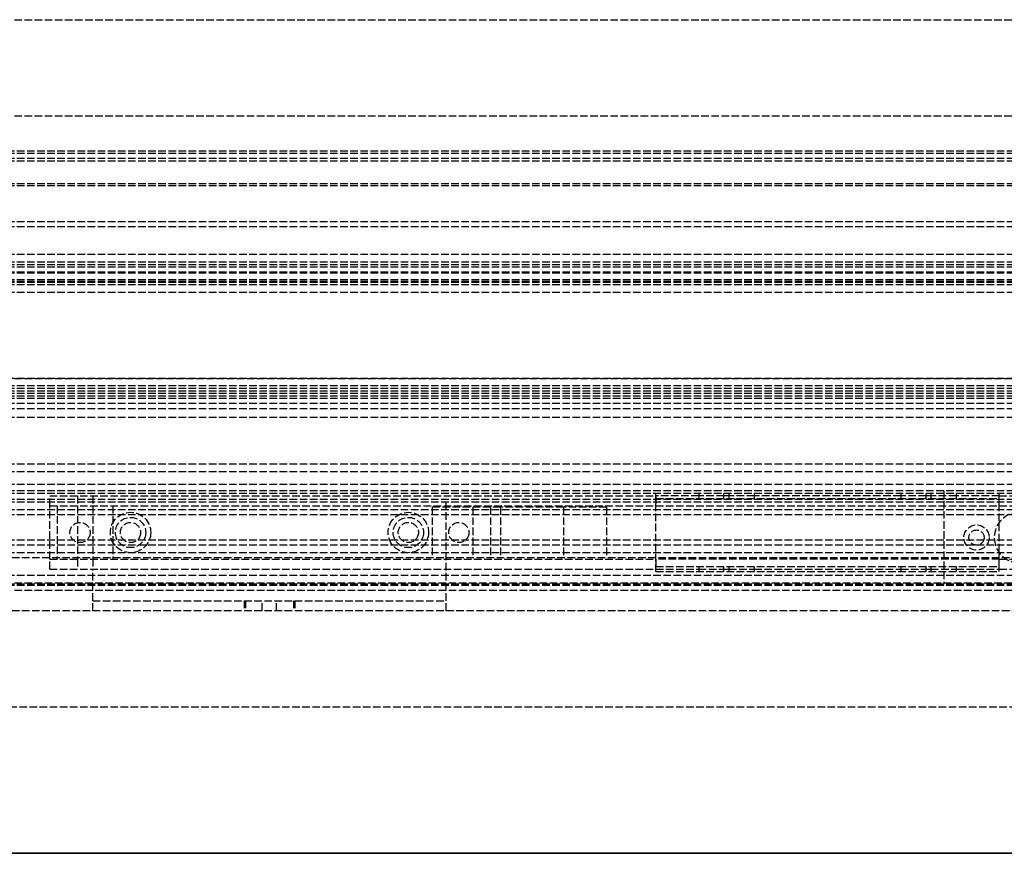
# Model space of a CAD drawing. Header units: millimetres. Extents: x 0 to 3534, y 0 to 599.
# Tile 17 of 19: x 3144 to 3339, y 0 to 165. Entities that reach past the tile are written whole.
import ezdxf

# ---------------------------------------------------------------- set-up
doc = ezdxf.new("R2010")
doc.units = ezdxf.units.MM
doc.header["$LTSCALE"] = 10
doc.linetypes.add('ALLCAD_Strich', pattern=[0.2, 0.15, -0.05])
doc.layers.add('BESCH_KONT_sich_schn_ansi_2d', color=40, linetype='Continuous')
doc.layers.add('BESCH_KONT_sich_schn_grun_2d', color=10, linetype='Continuous')

msp = doc.modelspace()

# ---------------------------------------------------------------- linework, layer by layer
at = {"layer": 'BESCH_KONT_sich_schn_ansi_2d', "linetype": 'ALLCAD_Strich'}
for p, q in [((0, 0, 2121), (3534, 0, 2121)), ((0, 0, 2202), (3534, 0, 2202)), ((0, 0, 2102), (3534, 0, 2102)), ((19, 0, 2087), (3515, 0, 2087)), ((19, 0, 79), (3515, 0, 79)), ((19, 0, 73), (3515, 0, 73)), ((3515, 0, 62), (19, 0, 62)), ((3515, 0, 54.5), (19, 0, 54.5)), ((3515, 0, 53.5), (19, 0, 53.5)), ((3515, 0, 50), (19, 0, 50)), ((3515, 0, 54), (19, 0, 54)), ((3515, 0, 45), (19, 0, 45)), ((3515, 0, 48), (19, 0, 48)), ((3515, 0, 58.5), (19, 0, 58.5)), ((3515, 0, 39.5), (19, 0, 39.5)), ((3412.5, 0, 41.5), (19, 0, 41.5)), ((3515, 0, 59), (19, 0, 59)), ((3515, 0, 60), (19, 0, 60)), ((3515, 0, 53.59), (19, 0, 53.59)), ((3515, 0, 46), (19, 0, 46)), ((3515, 0, 2044), (19, 0, 2044)), ((3515, 0, 2043), (19, 0, 2043)), ((3515, 0, 2046.5), (19, 0, 2046.5)), ((3515, 0, 2079), (19, 0, 2079)), ((3515, 0, 2100), (19, 0, 2100)), ((3515, 0, 2101.5), (19, 0, 2101.5)), ((3515, 0, 2121.55), (19, 0, 2121.55)), ((3515, 0, 2122.5), (19, 0, 2122.5)), ((3515, 0, 2122), (19, 0, 2122)), ((3515, 0, 2040), (19, 0, 2040)), ((3515, 0, 2037.5), (19, 0, 2037.5)), ((3515, 0, 2036.5), (19, 0, 2036.5)), ((3515, 0, 2045.5), (19, 0, 2045.5)), ((3515, 0), (19, 0)), ((3515, 0, 2098.5), (19, 0, 2098.5)), ((3515, 0, 2097.5), (1825.5, 0, 2097.5)), ((3407.5, 0, 29), (2233, 0, 29)), ((3515, 0, 2096), (2276.5, 0, 2096)), ((3515, 0, 2078), (2296, 0, 2078)), ((3520.5, 0, 2086.5), (2352, 0, 2086.5)), ((2352, 0, 73.5), (3520.5, 0, 73.5)), ((3515, 0, 2080), (2353, 0, 2080)), ((2353, 0, 32), (3515, 0, 32)), ((3372, 0, 2081), (2486, 0, 2081)), ((3345, 0, 31), (2513, 0, 31)), ((3150, 0, 2001), (3458, 0, 2001)), ((3150, 0, 2022), (3270, 0, 2022)), ((3150, 0, 1999), (3150, 0, 2022)), ((3150, 0, 1999), (3158.5, 0, 1999)), ((3162.5, 0, 2003.25), (3151.5, 0, 2003.25)), ((3151.5, 0, 2003.25), (3151.5, 0, 2018.75)), ((3151.5, 0, 2018.75), (3162.5, 0, 2018.75)), ((3154, 0, 1999), (3154, 0, 2001)), ((3158, 0, 1999), (3158, 0, 2001)), ((3158.5, 0, 1999), (3228.5, 0, 1999)), ((3158.5, 0, 1996.5), (3158.5, 0, 1999)), ((3188.74, 0, 1969.28), (3158.5, 0, 1996.5)), ((3158.5, 0, 1997), (3228.5, 0, 1997)), ((3162, 0, 1995.5), (3162, 0, 1997)), ((3162, 0, 1995.5), (3170, 0, 1995.5)), ((3162.48, 0, 2018.75), (3162.48, 0, 2018.76)), ((3162.48, 0, 2018.75), (3162.48, 0, 2018.76)), ((3162.48, 0, 2018.75), (3162.48, 0, 2018.76)), ((3162.49, 0, 2018.76), (3162.48, 0, 2018.76)), ((3162.48, 0, 2018.76), (3162.48, 0, 2018.76)), ((3162.48, 0, 2018.75), (3162.48, 0, 2018.76)), ((3162.48, 0, 2018.76), (3162.48, 0, 2018.76)), ((3162.48, 0, 2018.75), (3162.48, 0, 2018.76)), ((3162.48, 0, 2018.75), (3162.48, 0, 2018.76)), ((3162.48, 0, 2018.75), (3162.48, 0, 2018.76)), ((3162.49, 0, 2018.76), (3162.5, 0, 2018.76)), ((3162.49, 0, 2018.75), (3162.49, 0, 2018.76)), ((3162.49, 0, 2018.75), (3162.49, 0, 2018.76)), ((3162.49, 0, 2018.75), (3162.49, 0, 2018.76)), ((3162.49, 0, 2018.75), (3162.49, 0, 2018.76)), ((3162.49, 0, 2018.75), (3162.49, 0, 2018.76)), ((3162.49, 0, 2018.75), (3162.49, 0, 2018.76)), ((3162.49, 0, 2018.75), (3162.49, 0, 2018.76)), ((3162.49, 0, 2018.75), (3162.49, 0, 2018.76)), ((3162.49, 0, 2018.76), (3162.49, 0, 2018.76)), ((3162.49, 0, 2018.76), (3162.49, 0, 2018.76)), ((3162.49, 0, 2018.76), (3162.49, 0, 2018.76)), ((3162.49, 0, 2018.75), (3162.49, 0, 2018.76)), ((3162.5, 0, 2018.75), (3162.5, 0, 2018.76)), ((3162.5, 0, 2018.75), (3162.5, 0, 2018.76)), ((3162.5, 0, 2018.75), (3162.5, 0, 2018.76)), ((3162.5, 0, 2018.75), (3162.5, 0, 2018.76)), ((3162.5, 0, 2018.76), (3162.5, 0, 2018.76)), ((3162.5, 0, 2018.76), (3162.5, 0, 2018.76)), ((3162.5, 0, 2018.75), (3162.5, 0, 2018.76)), ((3162.5, 0, 2018.75), (3162.5, 0, 2018.76)), ((3162.5, 0, 2018.75), (3162.5, 0, 2018.76)), ((3162.5, 0, 2018.75), (3162.5, 0, 2003.25)), ((3163, 0, 1999), (3163, 0, 2001)), ((3164, 0, 1995.5), (3164, 0, 1999)), ((3168, 0, 1995.5), (3168, 0, 1999)), ((3169, 0, 1999), (3169, 0, 2001)), ((3170, 0, 1995.5), (3170, 0, 1997)), ((3188.5, 0, 1988), (3188.5, 0, 1978)), ((3192.09, 0, 1968), (3194.91, 0, 1968)), ((3228.5, 0, 1996.5), (3198.26, 0, 1969.28)), ((3198.5, 0, 1978), (3198.5, 0, 1988)), ((3217, 0, 1995.5), (3217, 0, 1997)), ((3217, 0, 1995.5), (3225, 0, 1995.5)), ((3218, 0, 1999), (3218, 0, 2001)), ((3219, 0, 1995.5), (3219, 0, 1999)), ((3223, 0, 1995.5), (3223, 0, 1999)), ((3224, 0, 1999), (3224, 0, 2001)), ((3225, 0, 1995.5), (3225, 0, 1997)), ((3237.25, 0, 2027), (3225.75, 0, 2017.5)), ((3225.75, 0, 2017.5), (3225.75, 0, 2014)), ((3225.75, 0, 2014), (3233.75, 0, 2009.5)), ((3228.5, 0, 1999), (3380, 0, 1999)), ((3228.5, 0, 1996.5), (3228.5, 0, 1999)), ((3229, 0, 1999), (3229, 0, 2001)), ((3233, 0, 1999), (3233, 0, 2001)), ((3233.75, 0, 2009.5), (3260.25, 0, 2009.5)), ((3239.25, 0, 2027), (3237.25, 0, 2027)), ((3251.75, 0, 2019), (3239.25, 0, 2019)), ((3239.25, 0, 2019), (3239.25, 0, 2027)), ((3260.25, 0, 2027), (3251.75, 0, 2027)), ((3251.75, 0, 2027), (3251.75, 0, 2019)), ((3260.25, 0, 2009.5), (3260.25, 0, 2027)), ((3270, 0, 2021), (3338, 0, 2021)), ((3270, 0, 2022), (3338, 0, 2022)), ((3270, 0, 2015.5), (3270, 0, 2022)), ((3270, 0, 2021), (3338, 0, 2021)), ((3278.5, 0, 2015.5), (3270, 0, 2015.5)), ((3283.5, 0, 2010.5), (3284.5, 0, 2010.5)), ((3318.5, 0, 2015.5), (3289.5, 0, 2015.5)), ((3323.5, 0, 2010.5), (3324.5, 0, 2010.5)), ((3327, 0, 2039.5), (3382, 0, 2039.5)), ((3327, 0, 2039.5), (3327, 0, 2037.5)), ((3382, 0, 2037.5), (3327, 0, 2037.5)), ((3338, 0, 2015.5), (3329.5, 0, 2015.5)), ((3331, 0, 2037.5), (3331, 0, 2034.5)), ((3331, 0, 2034.5), (3336, 0, 2034.5)), ((3332, 0, 2036.49), (3332, 0, 2034.5)), ((3332, 0, 2036.49), (3332.01, 0, 2036.49)), ((3332, 0, 2036.49), (3332.01, 0, 2036.49)), ((3332, 0, 2036.5), (3332.01, 0, 2036.5)), ((3332, 0, 2036.5), (3332.01, 0, 2036.5)), ((3332, 0, 2036.5), (3332.01, 0, 2036.5)), ((3332, 0, 2036.5), (3332.01, 0, 2036.5)), ((3332, 0, 2036.49), (3332.01, 0, 2036.49)), ((3332, 0, 2036.49), (3332.01, 0, 2036.49)), ((3332, 0, 2036.49), (3332.01, 0, 2036.49)), ((3332, 0, 2036.49), (3332.01, 0, 2036.49)), ((3332, 0, 2036.49), (3332, 0, 2036.49)), ((3332, 0, 2036.49), (3332.01, 0, 2036.49)), ((3332, 0, 2036.5), (3332, 0, 2036.49)), ((3332, 0, 2036.5), (3332.01, 0, 2036.5)), ((3332, 0, 2036.5), (3332, 0, 2036.5)), ((3332, 0, 2036.5), (3332.01, 0, 2036.5)), ((3332, 0, 2036.49), (3332.01, 0, 2036.49)), ((3332.01, 0, 2036.49), (3332.01, 0, 2036.49)), ((3332.01, 0, 2036.5), (3332.01, 0, 2036.49)), ((3332.01, 0, 2036.5), (3332.01, 0, 2036.5)), ((3335, 0, 2036.5), (3335, 0, 2034.5)), ((3336, 0, 2037.5), (3336, 0, 2034.5)), ((3337, 0, 2037.5), (3337, 0, 2034.5)), ((3337, 0, 2034.5), (3342, 0, 2034.5)), ((3338, 0, 2022), (3458, 0, 2022)), ((3338, 0, 2015.5), (3338, 0, 2022))]:
    msp.add_line(p, q, dxfattribs=at)
at = {"layer": 'BESCH_KONT_sich_schn_ansi_2d', "linetype": 'ALLCAD_Strich', "extrusion": (0, -1, 0)}
for centre in [(3157, 2007), (3157, 2015)]:
    msp.add_circle(centre, 1.5, dxfattribs=at)
for centre, start, end in [((3193.5, 1988), 0, 180), ((3193.5, 1978), 180, 0)]:
    msp.add_arc(centre, 5, start, end, dxfattribs=at)
at = {"layer": 'BESCH_KONT_sich_schn_ansi_2d', "linetype": 'ALLCAD_Strich', "extrusion": (0, 1, 0)}
for centre, start, end in [((-3192.09, 1973), 270, 311.9872), ((-3194.91, 1973), 228.0128, 270), ((-3283.5, 2015.5), 270, 360), ((-3284.5, 2015.5), 180, 270), ((-3323.5, 2015.5), 270, 360), ((-3324.5, 2015.5), 180, 270)]:
    msp.add_arc(centre, 5, start, end, dxfattribs=at)
at = {"layer": 'BESCH_KONT_sich_schn_grun_2d', "linetype": 'ALLCAD_Strich'}
for p, q in [((19, 165), (3515, 165)), ((19, 146), (3515, 146)), ((3515, 139), (19, 139)), ((3515, 138.5), (19, 138.5)), ((3515, 137.5), (19, 137.5)), ((3515, 137), (19, 137)), ((3515, 132.5), (19, 132.5)), ((3515, 132.09), (19, 132.09)), ((3515, 125), (19, 125)), ((3515, 124), (19, 124)), ((3515, 124), (19.02, 124)), ((3515, 118.5), (19, 118.5)), ((3515, 117), (19, 117)), ((3515, 116.5), (19, 116.5)), ((3515, 116), (19, 116)), ((3515, 115), (19, 115)), ((3515, 114.84), (19, 114.84)), ((3515, 113.5), (19, 113.5)), ((3515, 113.18), (19, 113.18)), ((3515, 113), (19, 113)), ((3515, 112.5), (19, 112.5)), ((3515, 111), (19, 111)), ((19, 94), (3515, 94)), ((3515, 94), (19, 94)), ((3515, 92.5), (19, 92.5)), ((3515, 92), (1603, 92)), ((3515, 91.5), (19, 91.5)), ((3515, 91), (19, 91)), ((3515, 90.5), (19, 90.5)), ((3515, 90), (19, 90)), ((3515, 89), (19, 89)), ((3515, 88), (19, 88)), ((3515, 86.25), (19, 86.25)), ((3515, 77), (19, 77)), ((3515, 75.5), (19, 75.5)), ((3515, 73), (19, 73)), ((3515, 71.75), (19, 71.75)), ((3515, 71.25), (19, 71.25)), ((3150, 70.75), (3270, 70.75)), ((3150, 68.75), (3150, 70.75)), ((3155.5, 70.75), (3155.5, 68.75)), ((3158.5, 70.75), (3158.5, 68.75)), ((3270, 55.75), (3270, 71.25)), ((3270, 70.75), (3270, 68.75)), ((3278.5, 70.75), (3270, 70.75)), ((3270, 70.25), (3338, 70.25)), ((3270, 70.25), (3338, 70.25)), ((3278.5, 71.25), (3278.5, 70.25)), ((3278.5, 70.75), (3278.5, 70.25)), ((3283.5, 70.75), (3278.5, 70.75)), ((3283.5, 70.25), (3283.5, 71.25)), ((3283.5, 70.25), (3283.5, 70.75)), ((3284.5, 70.75), (3283.5, 70.75)), ((3284.5, 70.25), (3284.5, 71.25)), ((3284.5, 70.25), (3284.5, 70.75)), ((3289.5, 70.75), (3284.5, 70.75)), ((3289.5, 71.25), (3289.5, 70.25)), ((3318.5, 70.75), (3289.5, 70.75)), ((3289.5, 70.75), (3289.5, 70.25)), ((3318.5, 71.25), (3318.5, 70.25)), ((3323.5, 70.75), (3318.5, 70.75)), ((3318.5, 70.75), (3318.5, 70.25)), ((3323.5, 70.25), (3323.5, 71.25)), ((3324.5, 70.75), (3323.5, 70.75)), ((3323.5, 70.25), (3323.5, 70.75)), ((3324.5, 70.25), (3324.5, 71.25)), ((3324.5, 70.25), (3324.5, 70.75)), ((3329.5, 70.75), (3324.5, 70.75)), ((3327, 71.75), (3327, 53.25)), ((3329.5, 71.25), (3329.5, 70.25)), ((3338, 70.75), (3329.5, 70.75)), ((3329.5, 70.75), (3329.5, 70.25)), ((3338, 55.75), (3338, 71.25)), ((3338, 70.75), (3458, 70.75)), ((3338, 68.75), (3338, 70.75)), ((3515, 69.5), (19, 69.5)), ((3515, 70), (1426, 70)), ((3150, 58.25), (3150, 68.75)), ((3150, 68.75), (3270, 68.75)), ((3151.5, 68.75), (3151.5, 58.25)), ((3155.5, 68.75), (3155.5, 58.25)), ((3158.5, 68.75), (3158.5, 58.25)), ((3162.48, 68.75), (3162.48, 68.75)), ((3162.48, 68.75), (3162.48, 68.74)), ((3162.48, 68.74), (3162.48, 68.75)), ((3162.48, 68.75), (3162.48, 68.74)), ((3162.48, 68.74), (3162.48, 68.74)), ((3162.48, 68.74), (3162.48, 68.74)), ((3162.49, 68.74), (3162.49, 68.75)), ((3162.49, 68.74), (3162.49, 68.75)), ((3162.49, 68.75), (3162.49, 68.75)), ((3162.49, 68.75), (3162.49, 68.75)), ((3162.49, 68.75), (3162.49, 68.75)), ((3162.49, 68.75), (3162.49, 68.75)), ((3162.49, 68.75), (3162.49, 68.75)), ((3162.49, 68.75), (3162.49, 68.74)), ((3162.49, 68.75), (3162.49, 68.75)), ((3162.49, 68.74), (3162.49, 68.74)), ((3162.49, 68.74), (3162.49, 68.74)), ((3162.49, 68.74), (3162.49, 68.74)), ((3162.5, 68.74), (3162.5, 68.75)), ((3162.5, 68.75), (3162.5, 68.75)), ((3162.5, 68.75), (3162.5, 68.74)), ((3162.5, 68.75), (3162.5, 68.74)), ((3162.5, 68.75), (3162.5, 68.75)), ((3162.5, 68.74), (3162.5, 68.74)), ((3162.5, 68.74), (3162.5, 68.74)), ((3162.5, 68.74), (3162.5, 58.25)), ((3237.25, 68.5), (3225.75, 68.5)), ((3225.75, 68.5), (3225.75, 58.5)), ((3228.5, 48), (3228.5, 70)), ((3233.75, 68.5), (3233.75, 58.5)), ((3237.25, 68.5), (3237.25, 58.5)), ((3239.25, 68.5), (3237.25, 68.5)), ((3251.75, 68.5), (3239.25, 68.5)), ((3239.25, 68.5), (3239.25, 58.5)), ((3260.25, 68.5), (3251.75, 68.5)), ((3251.75, 68.5), (3251.75, 58.5)), ((3260.25, 68.5), (3260.25, 58.5)), ((3270, 68.75), (3338, 68.75)), ((3338, 68.75), (3458, 68.75)), ((3515, 68), (19, 68)), ((3515, 67), (2270, 67)), ((3332, 62.51), (3332.01, 62.51)), ((3332, 62.51), (3332, 62.51)), ((3332, 62.51), (3332, 62.51)), ((3332, 62.51), (3332.01, 62.51)), ((3332, 62.51), (3332.01, 62.51)), ((3332, 62.51), (3332.01, 62.51)), ((3332, 62.51), (3332.01, 62.51)), ((3332, 62.5), (3332, 62.51)), ((3332, 62.51), (3332.01, 62.51)), ((3332, 62.51), (3332.01, 62.51)), ((3332, 62.5), (3332.01, 62.5)), ((3332, 62.5), (3332.01, 62.5)), ((3332, 62.5), (3332.01, 62.5)), ((3332, 62.5), (3332, 62.5)), ((3332, 62.5), (3332.01, 62.5)), ((3332, 62.5), (3332, 62.5)), ((3332, 62.5), (3332.01, 62.5)), ((3332, 62.5), (3332, 62.5)), ((3332, 62.5), (3332.01, 62.5)), ((3332, 62.5), (3332.01, 62.5)), ((3332, 62.5), (3332.01, 62.5)), ((3332, 62.5), (3332.01, 62.5)), ((3332, 62.5), (3332, 62.49)), ((3332, 62.49), (3332, 62.49)), ((3332, 62.49), (3332.01, 62.49)), ((3332, 62.49), (3332.01, 62.49)), ((3332, 62.49), (3332.01, 62.49)), ((3332, 62.49), (3332.01, 62.49)), ((3332, 62.49), (3332.01, 62.49)), ((3332, 62.49), (3332, 62.49)), ((3332, 62.49), (3332.01, 62.49)), ((3332, 62.49), (3332.01, 62.49)), ((3332.01, 62.51), (3332.01, 62.51)), ((3332.01, 62.51), (3332.01, 62.51)), ((3332.01, 62.5), (3332.01, 62.51)), ((3332.01, 62.5), (3332.01, 62.5)), ((3332.01, 62.5), (3332.01, 62.5)), ((3332.01, 62.5), (3332.01, 62.5)), ((3332.01, 62.5), (3332.01, 62.49)), ((3332.01, 62.49), (3332.01, 62.49)), ((3332.01, 62.49), (3332.01, 62.49)), ((3515, 61), (19, 61)), ((3515, 62), (2270, 62)), ((3515, 59.5), (19, 59.5)), ((3396, 58.5), (2462, 58.5)), ((3150, 56.25), (3150, 58.25)), ((3150, 58.25), (3270, 58.25)), ((3155.5, 58.25), (3155.5, 56.25)), ((3158.5, 58.25), (3158.5, 56.25)), ((3338, 58.25), (3270, 58.25)), ((3270, 58.25), (3270, 56.25)), ((3270, 56.75), (3338, 56.75)), ((3270, 56.75), (3338, 56.75)), ((3278.5, 56.75), (3278.5, 56.25)), ((3278.5, 56.75), (3278.5, 55.75)), ((3283.5, 56.25), (3283.5, 56.75)), ((3283.5, 55.75), (3283.5, 56.75)), ((3284.5, 56.25), (3284.5, 56.75)), ((3284.5, 55.75), (3284.5, 56.75)), ((3289.5, 56.75), (3289.5, 56.25)), ((3289.5, 56.75), (3289.5, 55.75)), ((3318.5, 56.75), (3318.5, 56.25)), ((3318.5, 56.75), (3318.5, 55.75)), ((3323.5, 56.25), (3323.5, 56.75)), ((3323.5, 55.75), (3323.5, 56.75)), ((3324.5, 56.25), (3324.5, 56.75)), ((3324.5, 55.75), (3324.5, 56.75)), ((3329.5, 56.75), (3329.5, 56.25)), ((3329.5, 56.75), (3329.5, 55.75)), ((3338, 58.25), (3458, 58.25)), ((3338, 56.25), (3338, 58.25)), ((3515, 55), (19, 55)), ((3150, 56.25), (3270, 56.25)), ((3158.5, 48), (3158.5, 56.25)), ((3270, 56.25), (3278.5, 56.25)), ((3270, 55.75), (3338, 55.75)), ((3278.5, 56.25), (3283.5, 56.25)), ((3283.5, 56.25), (3284.5, 56.25)), ((3284.5, 56.25), (3289.5, 56.25)), ((3289.5, 56.25), (3318.5, 56.25)), ((3318.5, 56.25), (3323.5, 56.25)), ((3323.5, 56.25), (3324.5, 56.25)), ((3324.5, 56.25), (3329.5, 56.25)), ((3329.5, 56.25), (3338, 56.25)), ((3338, 56.25), (3458, 56.25)), ((3515, 53.25), (19, 53.25)), ((3515, 53), (19, 53)), ((3386.5, 53.5), (2471.5, 53.5)), ((3388.5, 52), (2469.5, 52)), ((3158.5, 50), (3228.5, 50)), ((3188.5, 50), (3188.5, 48)), ((3188.74, 50), (3188.74, 48)), ((3192.09, 48), (3192.09, 50)), ((3194.91, 48), (3194.91, 50)), ((3198.26, 50), (3198.26, 48)), ((3198.5, 50), (3198.5, 48)), ((3534, 48), (0, 48)), ((0, 29), (3534, 29))]:
    msp.add_line(p, q, dxfattribs=at)
for centre, radius in [((3166, 63.5), 4), ((3166, 63.5), 3), ((3221, 63.5), 4), ((3221, 63.5), 3), ((3156, 63.5), 2), ((3166, 63.5), 2), ((3221, 63.5), 2), ((3231, 63.5), 2), ((3333.5, 62.5), 2.5), ((3333.5, 62.5), 1.5)]:
    msp.add_circle(centre, radius, dxfattribs=at)
for centre, radius, start, end in [((3162.48, 68.75), 0.00271, 0, 90), ((3162.48, 68.75), 0.00116, 0, 90), ((3162.48, 68.75), 0.00271, 90, 180), ((3162.48, 68.75), 0.00116, 90, 180), ((3162.48, 68.74), 0.00271, 270, 0), ((3162.48, 68.74), 0.00116, 270, 0), ((3162.48, 68.74), 0.00271, 180, 270), ((3162.48, 68.74), 0.00116, 180, 270), ((3162.5, 68.75), 0.00271, 90, 180), ((3162.49, 68.75), 0.00217, 90, 180), ((3162.49, 68.75), 0.00217, 180, 270), ((3162.49, 68.75), 0.00093, 180, 270), ((3162.49, 68.75), 0.00093, 90, 180), ((3162.5, 68.74), 0.00271, 180, 270), ((3162.5, 68.75), 0.00271, 0, 90), ((3162.5, 68.75), 0.00116, 0, 90), ((3162.5, 68.75), 0.00116, 90, 180), ((3162.5, 68.74), 0.00271, 270, 0), ((3162.5, 68.74), 0.00116, 270, 0), ((3162.5, 68.74), 0.00116, 180, 270), ((3342, 62.5), 5, 90, 270)]:
    msp.add_arc(centre, radius, start, end, dxfattribs=at)

doc.saveas('drawing.dxf')
